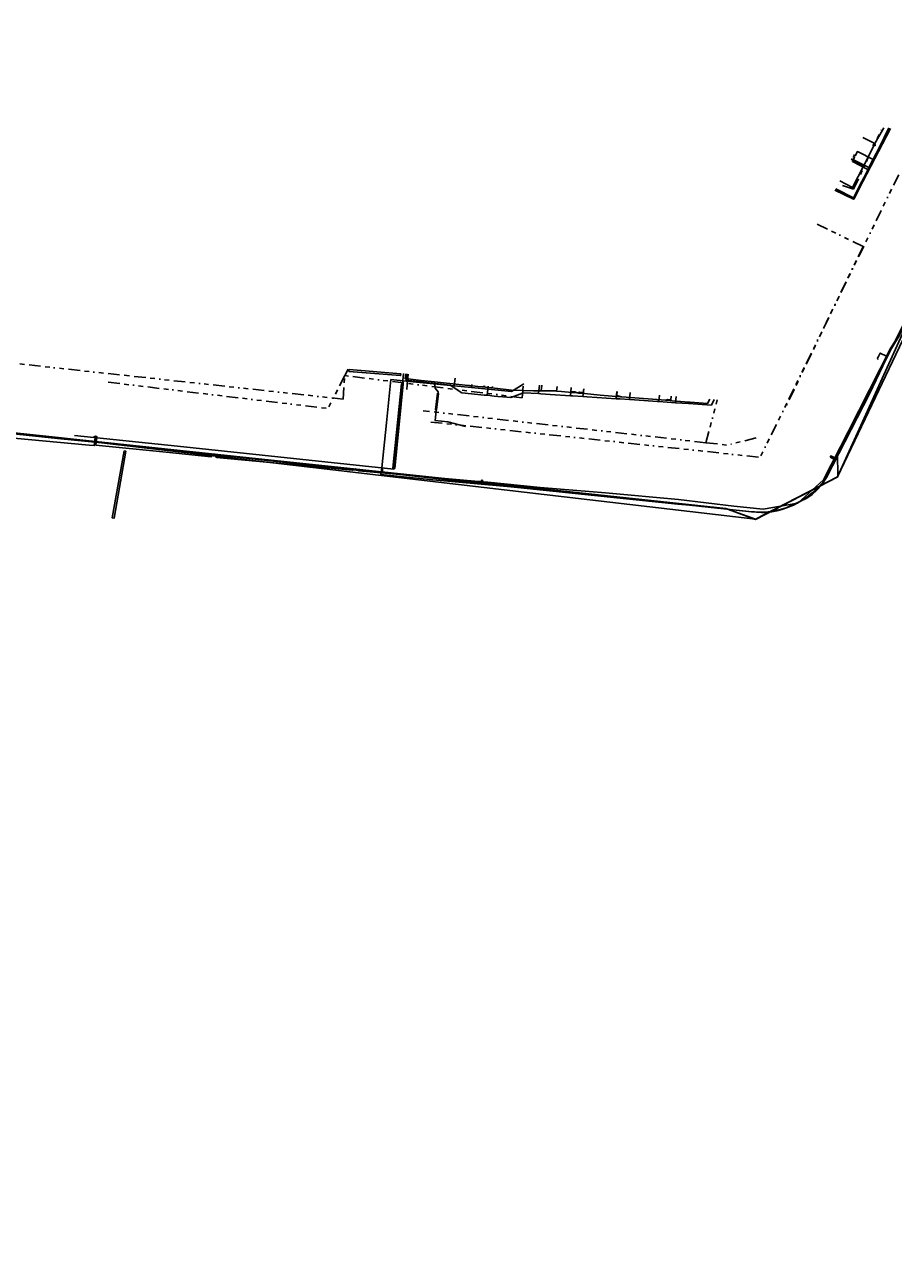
# Model space of a CAD drawing. Header units: metres. Extents: x 110434 to 154968, y 389493 to 3894488.
# Tile 2 of 10: x 110765 to 110953, y 426592 to 426860. Entities that reach past the tile are written whole.
import ezdxf
from ezdxf.enums import TextEntityAlignment as Align
from ezdxf.lldxf.tags import DXFTag

# ---------------------------------------------------------------- set-up
doc = ezdxf.new("R2010")
doc.units = ezdxf.units.M
doc.header["$LTSCALE"] = 0.5
doc.linetypes.add('RI-OVERIG', pattern=[17, 5, -2, 2, -2, 0, -2, 2, -2])
for name, color, linetype in [('B-WE-KL-DATA_BT NEDERLAND NV-G', 90, 'KL-DATA-N'), ('B-WE-KL-DATA_DUCT_ZIGGO BV-G', 90, 'Continuous'), ('B-WE-KL-DATA_EUROFIBER NEDERLAND BV-G', 90, 'KL-DATA-N'), ('B-WE-KL-DATA_GEBROEDERS VAN DER DONK BV SBD-G', 90, 'KL-DATA-N'), ('B-WE-KL-DATA_HULPSTUK_ZIGGO BV-S', 90, 'Continuous'), ('B-WE-KL-DATA_KABELBED_KPN BV-G', 90, 'Continuous'), ('B-WE-KL-DATA_KABELBED_ZIGGO BV-G', 90, 'Continuous'), ('B-WE-KL-DATA_MANTELBUIS_ZIGGO BV-G', 90, 'Continuous'), ('B-WE-KL-ET_LS_400 V_STEDIN BV NETBEHEER BV-G', 190, 'KL-LS-N'), ('B-WE-KL-ET_LS_HULPSTUK_STEDIN BV NETBEHEER BV-S', 190, 'Continuous'), ('B-WE-KL-ET_LS_MANTELBUIS_100_STEDIN BV NETBEHEER BV-G', 190, 'Continuous'), ('B-WE-KL-ET_LS_MANTELBUIS_PE_50_STEDIN BV NETBEHEER BV-G', 190, 'Continuous'), ('B-WE-KL-ET_LS_MANTELBUIS_PVC_63_STEDIN BV NETBEHEER BV-G', 190, 'Continuous'), ('B-WE-KL-ET_LS_MANTELBUIS_STEDIN BV NETBEHEER BV-G', 190, 'Continuous'), ('B-WE-KL-GAS_LD_PE_25_0.1 BAR_STEDIN BV NETBEHEER BV-G', 50, 'KL-GAS-LD-N'), ('B-WE-KL-GAS_LD_PE_32_0.1 BAR_STEDIN BV NETBEHEER BV-G', 50, 'KL-GAS-LD-N'), ('B-WE-KL-GAS_LD_PVC_160_0.1 BAR_STEDIN BV NETBEHEER BV-G', 50, 'KL-GAS-LD-N'), ('B-WE-KL-GAS_LD_PVC_200_0.1 BAR_STEDIN BV NETBEHEER BV-G', 50, 'KL-GAS-LD-N'), ('B-WE-KL-WATER_POLYETHEEN_90_OASEN NV-G', 170, 'KL-WATER-N'), ('B-WE-RI-VRIJVERVAL_GEMEENTE SLIEDRECHT-G', 210, 'RI-OVERIG')]:
    doc.layers.add(name, color=color, linetype=linetype)
doc.styles.add('NLCS-ISO', font='NLCS-ISO.ttf')
doc.styles.get("Standard").update_dxf_attribs({"font": 'isocp.shx', "height": 2.5})
tags = doc.linetypes.add('KL-DATA-N', pattern='A,4,-1,[101,NLCS.SHX,S=0.5,R=0,X=0,Y=0],-1,4,-1,["D",Standard,S=1,R=0,X=-0.25,Y=-0.5],-1.5', length=12.5).pattern_tags.tags
tags[18] = DXFTag(74, 10)
tags = doc.linetypes.add('KL-GAS-LD-N', pattern='A,4,-1,[69,NLCS.SHX,S=0.5,R=0,X=0,Y=0],-1,4,-1,["L",Standard,S=1,R=0,X=0.25,Y=-0.5],-2', length=13).pattern_tags.tags
tags[18] = DXFTag(74, 10)
tags = doc.linetypes.add('KL-LS-N', pattern='A,4,-1,[103,NLCS.SHX,S=0.75,R=0,X=0,Y=0],-1,4,-1,["L",Standard,S=1,R=0,X=0,Y=-0.5],-2', length=13).pattern_tags.tags
tags[18] = DXFTag(74, 10)
doc.linetypes.add('KL-WATER-N', pattern='A,7,-0.5,[168,NLCS.SHX,S=0.75,R=0,X=0.75,Y=0],-2', length=9.5)

# ---------------------------------------------------------------- blocks, each defined once
blk = doc.blocks.new('SKL-WTB_HULP_MOF-SO')
at = {"linetype": 'ByBlock', "lineweight": 18}
h = blk.add_hatch(color=0, dxfattribs=at)
h.dxf.hatch_style = 1
h.paths.add_polyline_path([(-0.5625, 0, 1), (0.5625, 0, 1)])
at = {"color": 0, "linetype": 'ByBlock', "lineweight": 18}
blk.add_circle((0, 0), 0.5625, dxfattribs=at)
at = {"color": 0, "linetype": 'ByBlock', "lineweight": 18, "style": 'NLCS-ISO', "flags": 1}
for tag, p in [('TYPE', (1.5, 0)), ('OMSCHRIJVING', (1.5, -3)), ('LABEL', (1.5, -1.5))]:
    blk.add_attdef(tag, p, '', height=1, dxfattribs=at)
blk = doc.blocks.new('SKL-WTB_HULP_KAST-SO')
at = {"color": 0, "linetype": 'ByBlock', "lineweight": 18}
for points in [[(-2, 2), (2, 2), (2, 1.68), (-2, 1.68)], [(-2, 1.52), (2, 1.52), (2, -2), (-2, -2)]]:
    blk.add_lwpolyline(points, close=True, dxfattribs=at)
at = {"color": 0, "linetype": 'ByBlock', "lineweight": 18, "style": 'NLCS-ISO'}
blk.add_text('kast', height=1.5, dxfattribs=at).set_placement((0, 0), align=Align.MIDDLE_CENTER)
at = {"color": 0, "linetype": 'ByBlock', "lineweight": 18, "style": 'NLCS-ISO', "flags": 1}
for tag, p in [('TYPE', (2.5, 0)), ('OMSCHRIJVING', (2.5, -3)), ('LABEL', (2.5, -1.5))]:
    blk.add_attdef(tag, p, '', height=1, dxfattribs=at)

msp = doc.modelspace()

# ---------------------------------------------------------------- linework, layer by layer
at = {"layer": 'B-WE-KL-DATA_BT NEDERLAND NV-G', "flags": 128}
for points in [[(110600.02, 426851.74), (110600.78, 426853.92), (110600.98, 426854.29), (110601.2, 426854.63), (110601.43, 426854.97), (110601.67, 426855.3), (110601.91, 426855.63), (110602.18, 426855.94), (110602.46, 426856.25), (110602.74, 426856.55), (110603.02, 426856.83), (110603.33, 426857.1), (110603.65, 426857.37), (110603.96, 426857.62), (110604.29, 426857.86), (110604.63, 426858.09), (110604.97, 426858.31), (110605.33, 426858.51), (110605.69, 426858.71), (110606.06, 426858.89), (110606.43, 426859.05), (110606.82, 426859.21), (110607.19, 426859.35), (110607.58, 426859.48), (110607.97, 426859.58), (110608.37, 426859.69), (110608.78, 426859.78), (110609.22, 426859.89), (110609.63, 426859.99), (110610.05, 426860.07), (110610.47, 426860.13), (110610.9, 426860.19), (110611.32, 426860.23), (110611.74, 426860.25), (110612.16, 426860.26), (110612.59, 426860.26), (110613.01, 426860.24), (110613.44, 426860.2), (110613.87, 426860.15), (110614.29, 426860.1), (110614.7, 426860.02), (110615.12, 426859.92), (110615.54, 426859.82), (110615.94, 426859.7), (110616.35, 426859.57), (110616.74, 426859.42), (110617.14, 426859.26), (110617.53, 426859.09), (110617.91, 426858.9), (110618.29, 426858.7), (110618.64, 426858.5), (110641.87, 426842.52), (110660.84, 426827.9), (110664.73, 426824.76), (110666.87, 426822.64), (110705.79, 426791.25), (110708.67, 426788.66), (110711.69, 426786.24), (110714.86, 426784.02), (110718.16, 426781.99), (110721.57, 426780.17), (110725.09, 426778.56), (110728.7, 426777.16), (110732.39, 426775.98), (110736.14, 426775.03), (110739.95, 426774.31), (110772.71, 426770.85), (110780.4, 426770.03), (110827.02, 426765.11), (110876.74, 426759.82), (110916.51, 426755.59), (110922.9, 426753.25), (110940.73, 426762.41), (110940.65, 426767.63), (110952.2, 426790.37), (110956.1, 426796.37), (110959.39, 426803.18), (110960.56, 426804.96), (110961.91, 426806.6), (110963.44, 426808.07), (110965.13, 426809.37), (110966.94, 426810.48), (110968.87, 426811.38), (110970.88, 426812.06), (110972.95, 426812.52), (110975.07, 426812.75), (110977.19, 426812.74), (110992.04, 426811.86), (111041.79, 426806.62), (111091.51, 426801.39), (111098.94, 426800.08), (111108.93, 426798.94), (111110.36, 426798.34), (111111.76, 426797.76)], [(110600.03, 426851.73), (110600.78, 426853.92), (110601.91, 426855.63), (110603.96, 426857.62), (110606.06, 426858.89), (110610.05, 426860.07), (110612.59, 426860.26), (110615.54, 426859.82), (110618.29, 426858.7), (110641.87, 426842.52), (110660.84, 426827.9), (110664.73, 426824.76), (110666.87, 426822.64), (110705.79, 426791.25), (110708.67, 426788.66), (110711.69, 426786.24), (110714.86, 426784.02), (110718.16, 426781.99), (110721.57, 426780.17), (110725.09, 426778.56), (110728.7, 426777.16), (110732.39, 426775.98), (110736.14, 426775.03), (110739.95, 426774.31), (110916.51, 426755.59), (110922.9, 426753.25), (110940.73, 426762.41), (110940.65, 426767.63), (110952.2, 426790.37), (110956.1, 426796.37), (110959.39, 426803.18), (110960.56, 426804.96), (110961.91, 426806.6), (110963.44, 426808.07), (110965.13, 426809.37), (110966.94, 426810.48), (110968.87, 426811.38), (110970.88, 426812.06), (110972.96, 426812.52), (110975.07, 426812.75), (110977.2, 426812.74), (110992.04, 426811.86), (111091.51, 426801.39), (111098.94, 426800.08), (111108.93, 426798.94), (111111.76, 426797.76)]]:
    msp.add_lwpolyline(points, dxfattribs=at)
at = {"layer": 'B-WE-KL-DATA_DUCT_ZIGGO BV-G', "flags": 128}
for points in [[(110654.96, 426811.04), (110655.54, 426811.51), (110660.09, 426816.23), (110664.47, 426821.72), (110664.92, 426821.81), (110665.45, 426821.49), (110671.64, 426816.37), (110679.06, 426810.68), (110687.16, 426805.35), (110696.67, 426798.37), (110705.24, 426791.43), (110713.01, 426785.29), (110721.58, 426780.04), (110731.94, 426775.94), (110740.24, 426774), (110750.1, 426773.07), (110771.89, 426770.72), (110782.18, 426769.74), (110804.68, 426767.37), (110841.76, 426763.3), (110841.91, 426763.43)], [(110957.23, 426800.06), (110951.17, 426787.99), (110947.57, 426780.42), (110938.27, 426762.29), (110937.21, 426760.65), (110936.21, 426759.52), (110935.16, 426758.63), (110934.03, 426757.8), (110931.02, 426756.34), (110929.53, 426755.72), (110928.31, 426755.34), (110925.63, 426754.86), (110924.03, 426754.77), (110921.45, 426754.9), (110878.81, 426759.5), (110853.09, 426761.81), (110841.87, 426762.97), (110841.91, 426763.43)], [(110843.04, 426774.13), (110844.03, 426783.48), (110847.32, 426783.13)], [(110847.32, 426783.13), (110847.48, 426784.7)], [(110842.02, 426764.39), (110843.04, 426774.13)], [(110842.02, 426764.39), (110843.04, 426774.13)], [(110841.91, 426763.43), (110842.02, 426764.39)], [(110841.91, 426763.43), (110842.17, 426763.62), (110842.2, 426764.26)]]:
    msp.add_lwpolyline(points, dxfattribs=at)
at = {"layer": 'B-WE-KL-DATA_EUROFIBER NEDERLAND BV-G', "flags": 128}
for points in [[(110600.04, 426851.72), (110600.8, 426853.9), (110601, 426854.3), (110601.2, 426854.6), (110601.4, 426855), (110601.7, 426855.3), (110601.9, 426855.6), (110602.2, 426855.9), (110602.5, 426856.3), (110602.7, 426856.5), (110603, 426856.8), (110603.3, 426857.1), (110603.6, 426857.4), (110604, 426857.6), (110604.3, 426857.9), (110604.6, 426858.1), (110605, 426858.3), (110605.3, 426858.5), (110605.7, 426858.7), (110606.1, 426858.9), (110606.4, 426859.1), (110606.8, 426859.2), (110607.2, 426859.4), (110607.6, 426859.5), (110608, 426859.6), (110608.4, 426859.7), (110608.8, 426859.8), (110609.2, 426859.9), (110609.6, 426860), (110610, 426860.1), (110610.5, 426860.1), (110610.9, 426860.2), (110611.3, 426860.2), (110611.7, 426860.3), (110612.2, 426860.3), (110612.6, 426860.3), (110613, 426860.2), (110613.4, 426860.2), (110613.9, 426860.2), (110614.3, 426860.1), (110614.7, 426860), (110615.1, 426859.9), (110615.5, 426859.8), (110615.9, 426859.7), (110616.3, 426859.6), (110616.7, 426859.4), (110617.1, 426859.3), (110617.5, 426859.1), (110617.9, 426858.9), (110618.3, 426858.7), (110618.6, 426858.5), (110641.9, 426842.5), (110660.8, 426827.9), (110664.7, 426824.8), (110666.9, 426822.6), (110705.8, 426791.2), (110706.8, 426790.3), (110707.8, 426789.4), (110708.8, 426788.6), (110709.8, 426787.7), (110710.8, 426786.9), (110711.9, 426786.1), (110713, 426785.3), (110714.1, 426784.5), (110715.2, 426783.8), (110716.3, 426783.1), (110717.5, 426782.4), (110718.6, 426781.7), (110719.8, 426781.1), (110721, 426780.5), (110722.2, 426779.9), (110723.4, 426779.3), (110724.6, 426778.8), (110725.8, 426778.3), (110727.1, 426777.8), (110728.3, 426777.3), (110729.6, 426776.9), (110730.9, 426776.4), (110732.1, 426776.1), (110733.4, 426775.7), (110734.7, 426775.4), (110736, 426775.1), (110737.3, 426774.8), (110738.6, 426774.5), (110739.9, 426774.3), (110772.7, 426770.8), (110922.9, 426753.3), (110940.7, 426762.4), (110961.5, 426806.2), (110975.7, 426812.8), (111108.93, 426798.94), (111110.65, 426798.45), (111112.07, 426798.25), (111115.11, 426797.07), (111123.48, 426790.51), (111127.19, 426785.97), (111131.94, 426777.31), (111139.62, 426760.82), (111150.68, 426737.04), (111152.07, 426732.25), (111156.46, 426722.13), (111158.97, 426716.68), (111162.9, 426708.1), (111167.67, 426693.31), (111170.67, 426686.85), (111170.09, 426685.27), (111172.34, 426680.54), (111176.69, 426670.99), (111177.37, 426669.78), (111179.87, 426665.77), (111183.89, 426659.32), (111184.61, 426658.16), (111185.03, 426657.38), (111189.96, 426646.64), (111193.9, 426638.15), (111196.44, 426632.73), (111198.71, 426627.88), (111200.18, 426625.08), (111202.89, 426620.73), (111204.7, 426618.1), (111206.83, 426615.47), (111210.87, 426611.29), (111213.91, 426608.52), (111221.04, 426602.79), (111234.63, 426592.19)], [(110600.04, 426851.72), (110600.8, 426853.9), (110601.4, 426855), (110602.5, 426856.3), (110603.6, 426857.4), (110604, 426857.6), (110604.3, 426857.9), (110606.4, 426859.1), (110606.8, 426859.2), (110607.2, 426859.4), (110610, 426860.1), (110610.5, 426860.1), (110610.9, 426860.2), (110611.3, 426860.2), (110611.7, 426860.3), (110612.6, 426860.3), (110613, 426860.2), (110613.9, 426860.2), (110616.3, 426859.6), (110616.7, 426859.4), (110617.1, 426859.3), (110618.3, 426858.7), (110641.9, 426842.5), (110660.8, 426827.9), (110664.7, 426824.8), (110666.9, 426822.6), (110705.8, 426791.2), (110709.8, 426787.7), (110714.1, 426784.5), (110718.6, 426781.7), (110723.4, 426779.3), (110728.3, 426777.3), (110730.9, 426776.4), (110733.4, 426775.7), (110739.9, 426774.3), (110772.7, 426770.8), (110922.9, 426753.3), (110940.7, 426762.4), (110956.1, 426796.4), (110967.9, 426811), (110995.62, 426811.29), (111071.45, 426803.34), (111108.93, 426798.94), (111110.65, 426798.45), (111112.07, 426798.25), (111115.11, 426797.07), (111123.48, 426790.51), (111127.2, 426786), (111131.94, 426777.31), (111139.62, 426760.82), (111150.68, 426737.04), (111152.07, 426732.25), (111156.46, 426722.13), (111162.9, 426708.1), (111167.67, 426693.31), (111170.67, 426686.85), (111170.09, 426685.27), (111172.34, 426680.54), (111176.69, 426670.99), (111177.37, 426669.78), (111179.87, 426665.77), (111184.61, 426658.16), (111185.03, 426657.38), (111193.9, 426638.15), (111196.44, 426632.73), (111198.71, 426627.88), (111200.18, 426625.08), (111202.89, 426620.73), (111204.69, 426618.11), (111206.83, 426615.47), (111210.87, 426611.29), (111213.91, 426608.52), (111221.04, 426602.79), (111234.63, 426592.19)], [(110600.04, 426851.72), (110600.8, 426853.9), (110601, 426854.3), (110601.2, 426854.6), (110601.4, 426855), (110601.7, 426855.3), (110601.9, 426855.6), (110602.2, 426855.9), (110602.5, 426856.3), (110602.7, 426856.5), (110603, 426856.8), (110603.3, 426857.1), (110603.6, 426857.4), (110604, 426857.6), (110604.3, 426857.9), (110604.6, 426858.1), (110605, 426858.3), (110605.3, 426858.5), (110605.7, 426858.7), (110606.1, 426858.9), (110606.4, 426859.1), (110606.8, 426859.2), (110607.2, 426859.4), (110607.6, 426859.5), (110608, 426859.6), (110608.4, 426859.7), (110608.8, 426859.8), (110609.2, 426859.9), (110609.6, 426860), (110610, 426860.1), (110610.5, 426860.1), (110610.9, 426860.2), (110611.3, 426860.2), (110611.7, 426860.3), (110612.2, 426860.3), (110612.6, 426860.3), (110613, 426860.2), (110613.4, 426860.2), (110613.9, 426860.2), (110614.3, 426860.1), (110614.7, 426860), (110615.1, 426859.9), (110615.5, 426859.8), (110615.9, 426859.7), (110616.3, 426859.6), (110616.7, 426859.4), (110617.1, 426859.3), (110617.5, 426859.1), (110617.9, 426858.9), (110618.3, 426858.7), (110618.6, 426858.5), (110641.9, 426842.5), (110660.8, 426827.9), (110664.7, 426824.8), (110666.9, 426822.6), (110705.8, 426791.2), (110706.8, 426790.3), (110707.8, 426789.4), (110708.8, 426788.6), (110709.8, 426787.7), (110710.8, 426786.9), (110711.9, 426786.1), (110713, 426785.3), (110714.1, 426784.5), (110715.2, 426783.8), (110716.3, 426783.1), (110717.5, 426782.4), (110718.6, 426781.7), (110719.8, 426781.1), (110721, 426780.5), (110722.2, 426779.9), (110723.4, 426779.3), (110724.6, 426778.8), (110725.8, 426778.3), (110727.1, 426777.8), (110728.3, 426777.3), (110729.6, 426776.9), (110730.9, 426776.4), (110732.1, 426776.1), (110733.4, 426775.7), (110734.7, 426775.4), (110736, 426775.1), (110737.3, 426774.8), (110738.6, 426774.5), (110739.9, 426774.3), (110772.7, 426770.8), (110922.9, 426753.3), (110940.7, 426762.4), (110961.5, 426806.2), (110975.7, 426812.8), (111108.93, 426798.94), (111110.65, 426798.45), (111112.07, 426798.25), (111115.11, 426797.07), (111123.48, 426790.51), (111127.19, 426785.97), (111131.94, 426777.31), (111139.62, 426760.82), (111150.68, 426737.04), (111152.07, 426732.25), (111156.46, 426722.13), (111158.97, 426716.68), (111162.9, 426708.1), (111167.67, 426693.31), (111170.67, 426686.85), (111170.09, 426685.27), (111172.34, 426680.54), (111176.69, 426670.99), (111177.37, 426669.78), (111179.87, 426665.77), (111183.89, 426659.32), (111184.61, 426658.16), (111185.03, 426657.38), (111189.96, 426646.64), (111193.9, 426638.15), (111196.44, 426632.73), (111198.71, 426627.88), (111200.18, 426625.08), (111202.89, 426620.73), (111204.7, 426618.1), (111206.83, 426615.47), (111210.87, 426611.29), (111213.91, 426608.52), (111221.04, 426602.79), (111234.63, 426592.19)], [(110600.04, 426851.72), (110600.8, 426853.9), (110601.4, 426855), (110602.5, 426856.3), (110603.6, 426857.4), (110604, 426857.6), (110604.3, 426857.9), (110606.4, 426859.1), (110606.8, 426859.2), (110607.2, 426859.4), (110610, 426860.1), (110610.5, 426860.1), (110610.9, 426860.2), (110611.3, 426860.2), (110611.7, 426860.3), (110612.6, 426860.3), (110613, 426860.2), (110613.9, 426860.2), (110616.3, 426859.6), (110616.7, 426859.4), (110617.1, 426859.3), (110618.3, 426858.7), (110641.9, 426842.5), (110660.8, 426827.9), (110664.7, 426824.8), (110666.9, 426822.6), (110705.8, 426791.2), (110709.8, 426787.7), (110714.1, 426784.5), (110718.6, 426781.7), (110723.4, 426779.3), (110728.3, 426777.3), (110730.9, 426776.4), (110733.4, 426775.7), (110739.9, 426774.3), (110772.7, 426770.8), (110922.9, 426753.3), (110940.7, 426762.4), (110956.1, 426796.4), (110967.9, 426811), (110995.62, 426811.29), (111071.45, 426803.34), (111108.93, 426798.94), (111110.65, 426798.45)]]:
    msp.add_lwpolyline(points, dxfattribs=at)
at = {"layer": 'B-WE-KL-DATA_GEBROEDERS VAN DER DONK BV SBD-G', "flags": 128}
msp.add_lwpolyline([(110600.02, 426851.74), (110600.78, 426853.92), (110600.98, 426854.29), (110601.2, 426854.63), (110601.43, 426854.97), (110601.91, 426855.63), (110602.46, 426856.25), (110602.74, 426856.55), (110603.02, 426856.83), (110603.65, 426857.37), (110603.96, 426857.62), (110604.29, 426857.86), (110604.63, 426858.09), (110604.97, 426858.31), (110605.33, 426858.51), (110605.69, 426858.71), (110606.06, 426858.89), (110606.43, 426859.05), (110606.82, 426859.21), (110607.19, 426859.35), (110607.58, 426859.48), (110607.97, 426859.58), (110608.37, 426859.69), (110608.78, 426859.78), (110609.22, 426859.89), (110609.63, 426859.99), (110610.05, 426860.07), (110610.47, 426860.13), (110610.9, 426860.19), (110611.32, 426860.23), (110611.74, 426860.25), (110612.16, 426860.26), (110612.59, 426860.26), (110613.01, 426860.24), (110613.44, 426860.2), (110613.87, 426860.15), (110614.29, 426860.1), (110614.7, 426860.02), (110615.54, 426859.82), (110616.35, 426859.57), (110617.15, 426859.26), (110617.53, 426859.09), (110617.91, 426858.9), (110618.29, 426858.7), (110618.64, 426858.5), (110641.87, 426842.52), (110660.84, 426827.9), (110664.73, 426824.76), (110666.87, 426822.64), (110705.79, 426791.25), (110707.99, 426789.23), (110713.63, 426784.85), (110719.72, 426781.12), (110726.2, 426778.1), (110732.97, 426775.82), (110739.95, 426774.31), (110772.71, 426770.85), (110777.69, 426770.31), (110827.02, 426765.11), (110916.51, 426755.59), (110922.91, 426753.22), (110940.73, 426762.41), (110940.65, 426767.63), (110952.2, 426790.37), (110956.1, 426796.37), (110959.39, 426803.18), (110960.26, 426804.55), (110962.83, 426807.52), (110965.94, 426809.91), (110969.47, 426811.61), (110973.28, 426812.57), (110977.19, 426812.74), (110992.04, 426811.86), (111041.79, 426806.62), (111091.51, 426801.39), (111098.94, 426800.08), (111110.85, 426798.73), (111115.11, 426797.07), (111123.48, 426790.51), (111127.19, 426785.97), (111131.95, 426777.31), (111150.68, 426737.04), (111152.07, 426732.25), (111156.12, 426722.87), (111156.46, 426722.13), (111159, 426716.69), (111161.16, 426711.91), (111162.9, 426708.07), (111166.84, 426695.79), (111167.67, 426693.31), (111170.67, 426686.85), (111170.09, 426685.27), (111172.34, 426680.54), (111176.69, 426670.99), (111177.38, 426669.77), (111178.95, 426667.26), (111183.89, 426659.32), (111184.61, 426658.16), (111185.03, 426657.38), (111189.96, 426646.64), (111193.91, 426638.13), (111196.44, 426632.73), (111198.71, 426627.88), (111199.73, 426625.93), (111200.61, 426622.69)], dxfattribs=at)
at = {"layer": 'B-WE-KL-DATA_KABELBED_KPN BV-G', "flags": 128}
msp.add_lwpolyline([(110749.78, 426773.16), (110767.73, 426771.22), (110779.33, 426769.99), (110814.91, 426766.24), (110839.42, 426763.64), (110867.95, 426760.45), (110906.12, 426756.53), (110908.71, 426756.31), (110919.42, 426755.14), (110922.02, 426754.89), (110923.12, 426754.75), (110924.23, 426754.7), (110925.34, 426754.73), (110926.44, 426754.85), (110927.53, 426755.05), (110928.6, 426755.33), (110929.64, 426755.7), (110931.13, 426756.33), (110932.57, 426757.08), (110933.93, 426757.95), (110935.21, 426758.94), (110936.4, 426760.04), (110937.5, 426761.24), (110941.2, 426768.33), (110950.28, 426786.33), (110952.11, 426789.85), (110954.23, 426793.32)], dxfattribs=at)
at = {"layer": 'B-WE-KL-DATA_KABELBED_ZIGGO BV-G', "flags": 128}
for points in [[(110948.78, 426834.58), (110950.68, 426838)], [(110948.78, 426834.58), (110946.13, 426835.91)], [(110946.35, 426829.83), (110948.6, 426834.26)], [(110948.6, 426834.26), (110948.78, 426834.58)], [(110946.35, 426829.83), (110943.65, 426831.2)], [(110941.16, 426826.49), (110943.94, 426825.08), (110946.35, 426829.83)], [(110654.96, 426811.04), (110655.54, 426811.51), (110660.09, 426816.23), (110664.47, 426821.72), (110664.92, 426821.81), (110665.45, 426821.49), (110671.64, 426816.37), (110679.06, 426810.68), (110687.16, 426805.35), (110696.67, 426798.37), (110705.24, 426791.43), (110713.01, 426785.29), (110721.58, 426780.04), (110731.94, 426775.94), (110740.24, 426774), (110750.1, 426773.07), (110771.89, 426770.72), (110782.18, 426769.74), (110804.68, 426767.37), (110841.76, 426763.3), (110841.91, 426763.43)], [(110957.23, 426800.06), (110951.17, 426787.99), (110947.57, 426780.42), (110938.27, 426762.29), (110937.21, 426760.65), (110936.21, 426759.52), (110935.16, 426758.63), (110934.03, 426757.8), (110931.02, 426756.34), (110929.53, 426755.72), (110928.31, 426755.34), (110925.63, 426754.86), (110924.03, 426754.77), (110921.45, 426754.9), (110878.81, 426759.5), (110853.09, 426761.81), (110841.87, 426762.97), (110841.91, 426763.43)], [(110843.04, 426774.13), (110844.03, 426783.48), (110847.32, 426783.13)], [(110847.32, 426783.13), (110847.48, 426784.7)], [(110847.32, 426783.13), (110857.73, 426782.13)], [(110857.9, 426783.83), (110857.73, 426782.13)], [(110857.73, 426782.13), (110861.49, 426781.77)], [(110861.49, 426781.77), (110870.11, 426780.94), (110872.79, 426782.59)], [(110861.49, 426781.77), (110861.56, 426782.44)], [(110842.02, 426764.39), (110843.04, 426774.13)], [(110841.91, 426763.43), (110842.02, 426764.39)], [(110841.91, 426763.43), (110842.17, 426763.62), (110842.2, 426764.26)]]:
    msp.add_lwpolyline(points, dxfattribs=at)
at = {"layer": 'B-WE-KL-DATA_MANTELBUIS_ZIGGO BV-G', "flags": 128}
msp.add_lwpolyline([(110842.02, 426764.39), (110843.04, 426774.13)], dxfattribs=at)
at = {"layer": 'B-WE-KL-ET_LS_400 V_STEDIN BV NETBEHEER BV-G', "flags": 128}
for points in [[(110940.28, 426824.81), (110944.14, 426822.83), (110945.12, 426824.76), (110945.53, 426825.58), (110945.53, 426825.58), (110946.35, 426827.19), (110947.01, 426828.48), (110947.24, 426828.93), (110947.36, 426829.17), (110947.53, 426829.51), (110949.72, 426833.82), (110951.72, 426837.85)], [(110951.73, 426837.87), (110951.72, 426837.85)], [(110943.68, 426831.26), (110947.27, 426829.44), (110947.36, 426829.17)], [(110949.55, 426788.52), (110949.9, 426789.21), (110951.24, 426788.54), (110947.79, 426781.66), (110941.28, 426768.92), (110940.08, 426766.54), (110939.38, 426766.89)], [(110949.55, 426788.52), (110949.34, 426788.09), (110949.42, 426787.8)], [(110846.72, 426784.77), (110846.5, 426782.56), (110844.63, 426764.08), (110797.83, 426769.05)], [(110847.22, 426784.72), (110847.1, 426783.69), (110849.43, 426783.42), (110850.55, 426783.29), (110853.43, 426782.99)], [(110853.43, 426782.99), (110853.59, 426781.6)], [(110853.43, 426782.99), (110855.4, 426782.78), (110860.06, 426782.3), (110860.9, 426782.21), (110860.99, 426782.2), (110862.84, 426782), (110863.77, 426781.9), (110863.84, 426781.9), (110865.8, 426781.69), (110865.92, 426781.67), (110865.96, 426781.67), (110866.47, 426781.61), (110868.95, 426781.35), (110870.14, 426781.22), (110874.94, 426781.02)], [(110853.59, 426781.6), (110854.22, 426780.86), (110853.56, 426774.65), (110856.34, 426774.33)], [(110864.27, 426782.16), (110864.26, 426782.05), (110863.84, 426781.9)], [(110865.99, 426781.97), (110865.96, 426781.67)], [(110874.94, 426781.02), (110876.53, 426781.02), (110876.77, 426781.02), (110879.77, 426781.02), (110879.87, 426781.01), (110880.92, 426780.91), (110883.17, 426780.7), (110884.33, 426780.59), (110884.6, 426780.56), (110885.88, 426780.44), (110889.32, 426780.11), (110892.8, 426779.84), (110893.71, 426779.77), (110893.89, 426779.76), (110894.92, 426779.67), (110903.46, 426779), (110904.43, 426778.93), (110904.85, 426778.89), (110908.46, 426778.61), (110908.76, 426778.59), (110912.56, 426778.34), (110913.03, 426779.23)], [(110876.66, 426782.27), (110876.53, 426781.02)], [(110879.97, 426781.99), (110879.87, 426781.01)], [(110884.33, 426780.59), (110883.85, 426780.84), (110882.96, 426780.92), (110883.04, 426781.74)], [(110885.74, 426781.51), (110885.65, 426780.66), (110884.85, 426780.73), (110884.33, 426780.6), (110884.33, 426780.59)], [(110893, 426780.9), (110892.91, 426780.03), (110893.89, 426779.78), (110893.89, 426779.76)], [(110904.66, 426779.93), (110904.57, 426779.11), (110903.97, 426779.15), (110903.46, 426779.02), (110903.46, 426779)], [(110752.62, 426772.29), (110753.05, 426771.64), (110778.71, 426769.32), (110779.82, 426769.2), (110780.01, 426770.93)], [(110860.16, 426773.33), (110856.34, 426774.33)], [(110797.83, 426769.05), (110775.53, 426771.41)], [(110779.73, 426771.11), (110780.05, 426771.23)], [(110779.73, 426771.11), (110780.01, 426770.93)], [(110805.82, 426767.44), (110805.15, 426766.74), (110795.38, 426767.79), (110780.13, 426769.32), (110780.34, 426771.19), (110780.05, 426771.23)], [(110836.34, 426764.16), (110835.67, 426763.88), (110806.26, 426766.65), (110805.82, 426767.44)], [(110939.38, 426766.89), (110939.05, 426766.89)], [(110939.25, 426766.62), (110939.05, 426766.89)], [(110863.77, 426761.79), (110863.52, 426761.39), (110862.99, 426761.44), (110837.04, 426763.73), (110836.34, 426764.16)], [(110918.22, 426756.12), (110924.6, 426755.47), (110932.06, 426756.75), (110937.63, 426761.8), (110939.32, 426765.02), (110939.95, 426766.27), (110939.25, 426766.62)], [(110863.77, 426761.79), (110863.92, 426761.36), (110865.01, 426761.25), (110876.3, 426760.15), (110890.46, 426758.98), (110906.22, 426757.53), (110918.22, 426756.12)]]:
    msp.add_lwpolyline(points, dxfattribs=at)
at = {"layer": 'B-WE-KL-ET_LS_MANTELBUIS_100_STEDIN BV NETBEHEER BV-G', "flags": 128}
msp.add_lwpolyline([(110846.3, 426782.58), (110844.46, 426764.3), (110844.85, 426764.26), (110846.7, 426782.54), (110846.3, 426782.58)], dxfattribs=at)
at = {"layer": 'B-WE-KL-ET_LS_MANTELBUIS_PE_50_STEDIN BV NETBEHEER BV-G', "flags": 128}
msp.add_lwpolyline([(110786.28, 426768.03), (110783.7, 426753.53), (110784.09, 426753.46), (110786.67, 426767.96), (110786.28, 426768.03)], dxfattribs=at)
at = {"layer": 'B-WE-KL-ET_LS_MANTELBUIS_PVC_63_STEDIN BV NETBEHEER BV-G', "flags": 128}
msp.add_lwpolyline([(110834.94, 426785.26), (110846.11, 426784.35), (110846.15, 426784.75), (110834.97, 426785.66), (110834.94, 426785.26)], dxfattribs=at)
at = {"layer": 'B-WE-KL-ET_LS_MANTELBUIS_STEDIN BV NETBEHEER BV-G', "flags": 128}
msp.add_lwpolyline([(110854.09, 426780.54), (110853.7, 426776.93), (110853.9, 426776.91), (110854.28, 426780.51), (110854.09, 426780.54)], dxfattribs=at)
at = {"layer": 'B-WE-KL-GAS_LD_PE_25_0.1 BAR_STEDIN BV NETBEHEER BV-G', "flags": 128}
for points in [[(110875.96, 426780.44), (110876.15, 426782.31)], [(110883.04, 426781.74), (110882.85, 426779.99)], [(110885.74, 426781.51), (110885.56, 426779.81)], [(110895.8, 426780.67), (110895.64, 426779.15)], [(110902.02, 426778.73), (110902.17, 426780.14)], [(110905.76, 426779.84), (110905.61, 426778.49)]]:
    msp.add_lwpolyline(points, dxfattribs=at)
at = {"layer": 'B-WE-KL-GAS_LD_PE_32_0.1 BAR_STEDIN BV NETBEHEER BV-G', "flags": 128}
for points in [[(110943.96, 426831.8), (110944.34, 426831.61), (110943.9, 426830.71), (110947.41, 426828.91)], [(110944.15, 426832.15), (110944.52, 426831.96), (110944.97, 426832.86), (110948.52, 426831.07)], [(110864.85, 426780.08), (110865.07, 426782.07)], [(110892.9, 426780.91), (110892.74, 426779.34)]]:
    msp.add_lwpolyline(points, dxfattribs=at)
at = {"layer": 'B-WE-KL-GAS_LD_PVC_160_0.1 BAR_STEDIN BV NETBEHEER BV-G', "flags": 128}
for points in [[(110847.44, 426781.31), (110847.61, 426783.34)], [(110847.61, 426783.34), (110847.72, 426784.68)]]:
    msp.add_lwpolyline(points, dxfattribs=at)
at = {"layer": 'B-WE-KL-GAS_LD_PVC_200_0.1 BAR_STEDIN BV NETBEHEER BV-G', "flags": 128}
for points in [[(110947.51, 426829.1), (110948.52, 426831.07), (110949.62, 426833.21), (110949.64, 426833.25), (110951.99, 426837.83)], [(110940.12, 426824.51), (110944.15, 426822.54), (110947.13, 426828.35), (110947.41, 426828.91), (110947.51, 426829.1)], [(110847.61, 426783.34), (110847.88, 426783.3), (110850.52, 426782.99), (110856.84, 426782.25), (110859.38, 426780.62), (110864.23, 426780.14), (110864.85, 426780.08), (110864.92, 426780.08), (110866.39, 426779.93), (110867.16, 426779.86), (110868.24, 426779.75), (110869.97, 426779.59), (110872.69, 426780.65), (110875.96, 426780.44), (110876.44, 426780.41), (110878.46, 426780.27), (110882.85, 426779.99), (110883.31, 426779.96), (110885.56, 426779.81), (110886.48, 426779.75), (110892.74, 426779.34), (110893.53, 426779.29), (110895.64, 426779.15), (110895.74, 426779.14), (110901.71, 426778.75), (110902.02, 426778.73), (110903.78, 426778.61), (110905.61, 426778.49), (110908.43, 426778.31), (110913.37, 426777.95), (110913.98, 426779.16)]]:
    msp.add_lwpolyline(points, dxfattribs=at)
at = {"layer": 'B-WE-KL-WATER_POLYETHEEN_90_OASEN NV-G', "flags": 128}
msp.add_lwpolyline([(110952.13, 426837.82), (110945.31, 426824.68), (110944.28, 426822.64), (110940.19, 426824.65)], dxfattribs=at)
at = {"layer": 'B-WE-RI-VRIJVERVAL_GEMEENTE SLIEDRECHT-G', "flags": 128}
for points in [[(110944.13, 426824.7), (110950.34, 426838.04)], [(110953.91, 426827.84), (110923.96, 426766.66)], [(110944.13, 426824.7), (110940.81, 426825.82)], [(110936.24, 426817.16), (110946.21, 426812.32)], [(110946.21, 426812.32), (110929.65, 426777.98)], [(110740.05, 426789.44), (110786.87, 426784.35)], [(110834.04, 426784.35), (110834.76, 426785.76)], [(110782.84, 426782.91), (110830.39, 426777.22)], [(110833.69, 426779.26), (110786.87, 426784.35)], [(110834.04, 426784.35), (110830.39, 426777.22)], [(110833.69, 426779.26), (110834.04, 426784.35)], [(110872.42, 426779.55), (110834.04, 426784.35)], [(110872.42, 426779.55), (110872.7, 426782.6)], [(110912.2, 426769.82), (110914.65, 426779.1)], [(110912.2, 426769.82), (110851.01, 426776.74)], [(110852.64, 426774.3), (110923.96, 426766.66)], [(110912.2, 426769.82), (110916.79, 426769.31)], [(110923.03, 426770.85), (110916.79, 426769.31)]]:
    msp.add_lwpolyline(points, dxfattribs=at)

# ---------------------------------------------------------------- block references
at = {"layer": 'B-WE-KL-DATA_HULPSTUK_ZIGGO BV-S', "xscale": 0.1, "yscale": 0.1, "zscale": 0.1}
msp.add_blockref('SKL-WTB_HULP_KAST-SO', (110948.6, 426834.26), dxfattribs=at)
at = {"layer": 'B-WE-KL-ET_LS_HULPSTUK_STEDIN BV NETBEHEER BV-S', "xscale": 0.1, "yscale": 0.1, "zscale": 0.1}
for p in [(110951.72, 426837.85), (110853.43, 426782.99), (110874.94, 426781.02), (110780.01, 426770.93), (110780.05, 426771.23), (110939.25, 426766.62)]:
    msp.add_blockref('SKL-WTB_HULP_MOF-SO', p, dxfattribs=at)

doc.saveas('drawing.dxf')
